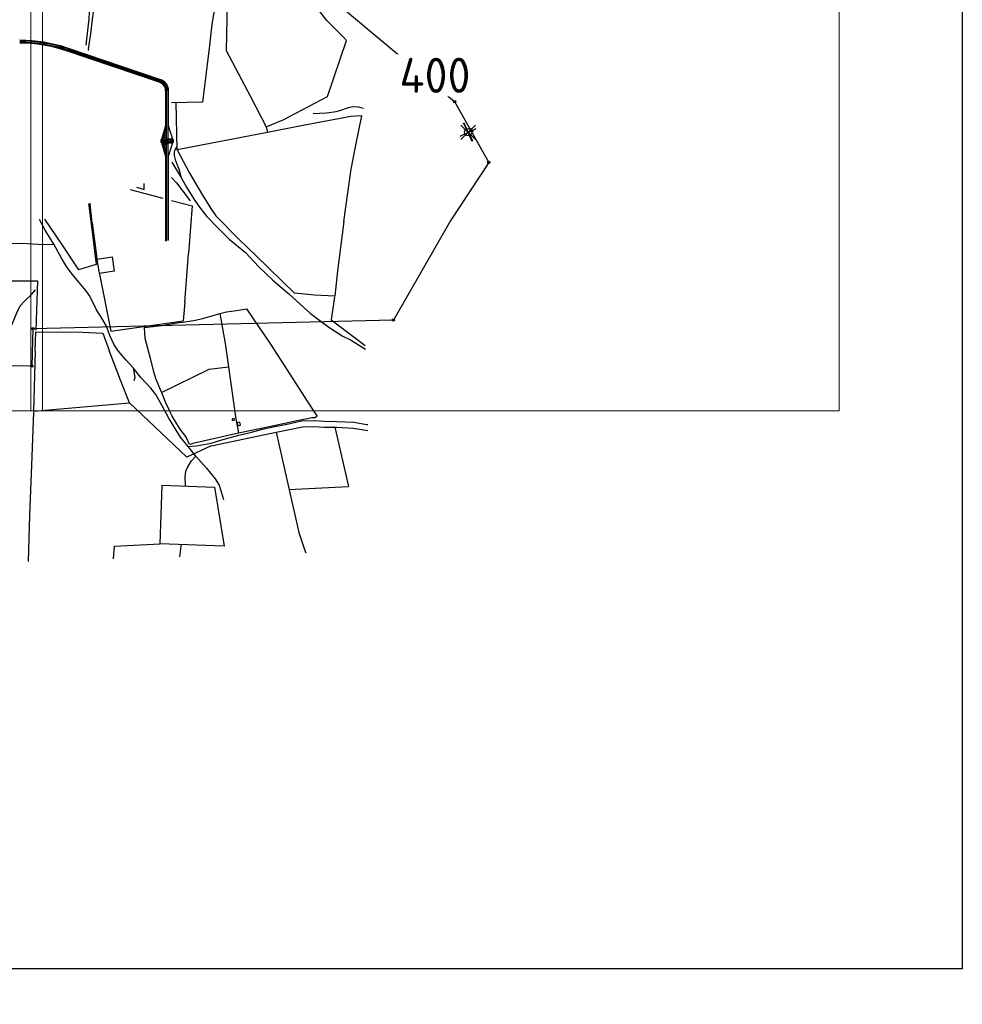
# Model space of a CAD drawing. Header units: metres. Extents: x 711 to 831, y 126 to 250.
# Tile 24 of 39: x 798 to 831, y 174 to 208. Entities that reach past the tile are written whole.
import ezdxf

# ---------------------------------------------------------------- set-up
doc = ezdxf.new("R2010")
doc.units = ezdxf.units.M
doc.header["$PDMODE"] = 35
doc.header["$PDSIZE"] = 0.25
doc.layers.get('Defpoints').update_dxf_attribs({"linetype": 'CONTINUOUS'})
for name, color, linetype in [('00-ALG-A20-COO', 253, 'CONTINUOUS'), ('Crashgate', 253, 'CONTINUOUS'), ('Fenceline', 3, 'Fence'), ('Scale_1-500', 253, 'CONTINUOUS'), ('Text_25_1_2000', 2, 'CONTINUOUS'), ('x-Ditch$0$Ditch', 253, 'CONTINUOUS'), ('x-Exist-Demolish$0$17-ITEMS', 253, 'CONTINUOUS'), ('x-Exist-Demolish$0$2', 253, 'CONTINUOUS'), ('x-Exist-Demolish$0$20-KAVEL', 253, 'CONTINUOUS'), ('x-Exist-Demolish$0$30-BUILD', 253, 'CONTINUOUS')]:
    doc.layers.add(name, color=color, linetype=linetype)
doc.layers.add('X-XX-AL-TEKENBLAD_DEELKADER-G', color=1, linetype='CONTINUOUS', lineweight=18, plot=False)
doc.layers.add('X-XX-AL-TEKENBLAD_KADER_ROOSTERVERDELING-T35', color=1, linetype='CONTINUOUS', lineweight=35, plot=False)
doc.styles.add('NLCS-ISO-M1000-T25', font='txt', dxfattribs={"height": 2.5})
doc.styles.get("Standard").update_dxf_attribs({"font": 'arial.ttf'})
doc.linetypes.add('Fence', pattern='A,12.5,-2.5,["X",Standard,S=1.8,R=0,X=0,Y=-0.9],-3.75', length=18.75)

# ---------------------------------------------------------------- blocks, each defined once
blk = doc.blocks.new('*U22')
at = {"layer": 'X-XX-AL-TEKENBLAD_DEELKADER-G'}
for points in [[(21776.62220147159, 16575.35285531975), (21741.53417077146, 15427.88919473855), (23122.88850575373, 15385.64907421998), (23157.97653645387, 16533.11273480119)], [(23137.98586303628, 16533.72402506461), (23102.89783233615, 15386.2603644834), (24484.25216731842, 15344.02024396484), (24519.34019801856, 16491.48390454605)]]:
    blk.add_lwpolyline(points, close=True, dxfattribs=at)
at = {"layer": 'X-XX-AL-TEKENBLAD_KADER_ROOSTERVERDELING-T35', "insert": (23811.11900949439, 15938.87213953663), "char_height": 60, "attachment_point": 5, "rotation": 358.3466042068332, "style": 'NLCS-ISO-M1000-T25', "bg_fill": 3, "box_fill_scale": 1.1, "bg_fill_color": 256, "bg_fill_transparency": 0}
blk.add_mtext_dynamic_manual_height_columns('400', width=173.9178, gutter_width=249.9999999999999, heights=[0], dxfattribs=at)

msp = doc.modelspace()

# ---------------------------------------------------------------- linework, layer by layer
at = {"layer": '00-ALG-A20-COO'}
for p, q in [((813.9204534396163, 204.3501368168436), (813.8527849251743, 204.3121483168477)), ((813.970374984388, 204.2612120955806), (813.9027064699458, 204.2232235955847))]:
    msp.add_line(p, q, dxfattribs=at)
for centre in [(813.8777456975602, 204.267685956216), (811.1736130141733, 197.666546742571), (798.6102390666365, 197.3638778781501), (798.5721389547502, 196.0692512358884), (798.5721389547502, 196.0692512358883)]:
    msp.add_circle(centre, 0.04079169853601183, dxfattribs=at)
at = {"layer": 'Crashgate'}
for p, q in [((813.5021958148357, 204.086074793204), (814.0530424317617, 204.352457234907)), ((813.5021958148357, 204.086074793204), (814.0530424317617, 204.352457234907)), ((813.6181530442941, 204.519741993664), (813.9325717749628, 203.9281232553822)), ((813.6181530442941, 204.519741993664), (813.9325717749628, 203.9281232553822)), ((813.9096198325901, 203.9170239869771), (813.6411049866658, 204.5308412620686)), ((813.9096198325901, 203.9170239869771), (813.6411049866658, 204.5308412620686))]:
    msp.add_line(p, q, dxfattribs=at)
for points in [[(813.5021958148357, 204.0860747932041), (814.0530424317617, 204.3524572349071)], [(813.6181530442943, 204.5197419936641), (813.9325717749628, 203.9281232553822)], [(813.9096198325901, 203.9170239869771), (813.641104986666, 204.5308412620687)]]:
    msp.add_lwpolyline(points, dxfattribs=at)
for centre in [(813.6296290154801, 204.5252916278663), (813.6296290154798, 204.5252916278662), (813.6296290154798, 204.5252916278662), (813.9210958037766, 203.9225736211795), (813.9210958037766, 203.9225736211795), (813.9210958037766, 203.9225736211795)]:
    msp.add_circle(centre, 0.0127474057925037, dxfattribs=at)
for p in [(813.7787182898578, 204.2197975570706), (813.7787182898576, 204.2197975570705), (813.7787182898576, 204.2197975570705), (813.7787182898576, 204.2197975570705), (813.7787182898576, 204.2197975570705)]:
    msp.add_point(p, dxfattribs=at)
at = {"layer": 'Defpoints'}
msp.add_lwpolyline([(711.0000013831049, 250.099558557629), (831.0000024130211, 250.099558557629), (831.0000013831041, 175.0480486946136), (711.0000013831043, 175.0480486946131)], close=True, dxfattribs=at)
at = {"layer": 'Fenceline', "ltscale": 0.2}
msp.add_lwpolyline([(797.806764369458, 209.534482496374), (808.2404519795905, 209.5348264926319), (813.3049785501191, 205.2879500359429), (814.4952418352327, 203.1677465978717), (813.1725513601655, 201.15737275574), (811.1737489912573, 197.6667842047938), (798.6102390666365, 197.3638778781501), (798.5721389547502, 196.0692512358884), (775.5848108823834, 195.9959722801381)], dxfattribs=at)
at = {"layer": 'Text_25_1_2000'}
for centre in [(813.3049785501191, 205.2879500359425), (814.495241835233, 203.1677465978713), (811.1736130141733, 197.6665467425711)]:
    msp.add_circle(centre, 0.04079169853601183, dxfattribs=at)
at = {"layer": 'x-Ditch$0$Ditch'}
for p, q in [((798.1743112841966, 207.3541430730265), (798.1743157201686, 207.3235492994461)), ((798.2049072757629, 207.3388506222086), (798.2049094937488, 207.3235537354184)), ((803.0090494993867, 205.9623513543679), (799.7859357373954, 207.0540420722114)), ((803.0179539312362, 205.9916363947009), (799.7957503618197, 207.0830188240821)), ((799.8088365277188, 207.1216544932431), (803.0301704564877, 206.0305666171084)), ((803.0388801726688, 206.0599176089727), (799.818651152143, 207.1506312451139)), ((800.3965713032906, 206.8633661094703), (800.3916911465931, 206.8488685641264)), ((800.4304465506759, 206.8681033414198), (800.4206862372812, 206.8391082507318)), ((800.4545614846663, 206.8438454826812), (800.4496813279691, 206.8293479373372)), ((800.4545614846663, 206.8438454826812), (800.4496813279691, 206.8293479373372)), ((800.4884367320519, 206.8485827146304), (800.4786764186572, 206.8195876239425)), ((800.5125516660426, 206.824324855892), (800.5076715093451, 206.809827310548)), ((800.5464269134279, 206.8290620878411), (800.5366666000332, 206.8000669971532)), ((800.5705418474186, 206.8048042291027), (800.5656616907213, 206.7903066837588)), ((800.6044170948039, 206.8095414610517), (800.5946567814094, 206.7805463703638)), ((800.6285320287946, 206.7852836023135), (800.6236518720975, 206.7707860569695)), ((800.6285320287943, 206.7852836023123), (800.6236518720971, 206.7707860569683)), ((800.6624072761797, 206.7900208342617), (800.652646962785, 206.7610257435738)), ((800.6865222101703, 206.7657629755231), (800.6816420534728, 206.751265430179)), ((800.6865222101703, 206.7657629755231), (800.6816420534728, 206.751265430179)), ((800.7203974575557, 206.7705002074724), (800.710637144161, 206.7415051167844)), ((800.7445123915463, 206.7462423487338), (800.7396322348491, 206.7317448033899)), ((800.7783876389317, 206.750979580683), (800.7686273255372, 206.721984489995)), ((800.8025025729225, 206.7267217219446), (800.7976224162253, 206.7122241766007)), ((800.8363778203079, 206.7314589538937), (800.8266175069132, 206.7024638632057)), ((800.8604927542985, 206.7072010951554), (800.8556125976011, 206.6927035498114)), ((800.8604927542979, 206.7072010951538), (800.8556125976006, 206.6927035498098)), ((800.8943680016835, 206.7119383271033), (800.8846076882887, 206.6829432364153)), ((800.9184829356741, 206.6876804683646), (800.9136027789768, 206.6731829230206)), ((800.9184829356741, 206.6876804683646), (800.9136027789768, 206.6731829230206)), ((800.9523581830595, 206.6924177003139), (800.942597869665, 206.663422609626)), ((800.9764731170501, 206.6681598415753), (800.9715929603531, 206.6536622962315)), ((801.0103483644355, 206.6728970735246), (801.0005880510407, 206.6439019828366)), ((801.0344632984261, 206.6486392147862), (801.0295831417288, 206.6341416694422)), ((801.0683385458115, 206.6533764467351), (801.0585782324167, 206.6243813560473)), ((801.0924534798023, 206.629118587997), (801.0875733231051, 206.614621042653)), ((801.3058028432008, 206.629587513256), (801.3106911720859, 206.6440823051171)), ((801.329904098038, 206.6053160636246), (801.3396807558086, 206.634305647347)), ((801.3637820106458, 206.6100341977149), (801.368670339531, 206.6245289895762)), ((801.3878832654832, 206.5857627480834), (801.3976599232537, 206.6147523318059)), ((801.421761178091, 206.590480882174), (801.4266495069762, 206.6049756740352)), ((801.4458624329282, 206.5662094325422), (801.4556390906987, 206.5951990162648)), ((801.4797403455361, 206.570927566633), (801.4846286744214, 206.5854223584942)), ((801.4797403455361, 206.570927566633), (801.4846286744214, 206.5854223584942)), ((801.5038416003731, 206.5466561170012), (801.5136182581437, 206.5756457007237)), ((801.5377195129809, 206.5513742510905), (801.5426078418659, 206.5658690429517)), ((801.5377195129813, 206.551374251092), (801.5426078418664, 206.5658690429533)), ((801.5618207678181, 206.5271028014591), (801.5715974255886, 206.5560923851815)), ((801.5956986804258, 206.5318209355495), (801.6005870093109, 206.5463157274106)), ((801.619799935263, 206.507549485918), (801.6295765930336, 206.5365390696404)), ((801.6536778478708, 206.5122676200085), (801.658566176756, 206.5267624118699)), ((801.677779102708, 206.4879961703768), (801.6875557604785, 206.5169857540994)), ((801.711657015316, 206.4927143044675), (801.716545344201, 206.5072090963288)), ((801.711657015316, 206.4927143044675), (801.716545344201, 206.5072090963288)), ((801.7357582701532, 206.4684428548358), (801.7455349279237, 206.4974324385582)), ((801.7696361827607, 206.4731609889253), (801.774524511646, 206.4876557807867)), ((801.7696361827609, 206.4731609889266), (801.7745245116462, 206.4876557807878)), ((801.7937374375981, 206.448889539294), (801.8035140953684, 206.4778791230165)), ((801.8276153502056, 206.4536076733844), (801.8325036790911, 206.4681024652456)), ((801.8517166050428, 206.4293362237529), (801.8614932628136, 206.4583258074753)), ((801.8855945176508, 206.4340543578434), (801.8904828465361, 206.4485491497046)), ((801.9096957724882, 206.4097829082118), (801.9194724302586, 206.4387724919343)), ((801.943573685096, 206.4145010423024), (801.9484620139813, 206.4289958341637)), ((801.943573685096, 206.4145010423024), (801.9484620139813, 206.4289958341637)), ((801.9676749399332, 206.3902295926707), (801.9774515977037, 206.4192191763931)), ((802.001552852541, 206.3949477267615), (802.0064411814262, 206.4094425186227)), ((802.0920433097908, 206.2890981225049), (802.0871631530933, 206.2746005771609)), ((802.1259185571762, 206.2938353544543), (802.1161582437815, 206.2648402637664)), ((802.1500334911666, 206.2695774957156), (802.1451533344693, 206.2550799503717)), ((802.1500334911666, 206.2695774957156), (802.1451533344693, 206.2550799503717)), ((802.183908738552, 206.2743147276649), (802.1741484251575, 206.245319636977)), ((802.2080236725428, 206.2500568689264), (802.2031435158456, 206.2355593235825)), ((802.2418989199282, 206.2547941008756), (802.2321386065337, 206.2257990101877)), ((802.266013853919, 206.2305362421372), (802.2611336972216, 206.2160386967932)), ((802.2998891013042, 206.2352734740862), (802.2901287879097, 206.2062783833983)), ((802.3240040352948, 206.2110156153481), (802.3191238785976, 206.196518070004)), ((802.3240040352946, 206.2110156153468), (802.3191238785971, 206.1965180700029)), ((802.35787928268, 206.2157528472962), (802.3481189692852, 206.1867577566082)), ((802.3819942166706, 206.1914949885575), (802.3771140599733, 206.1769974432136)), ((802.3819942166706, 206.1914949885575), (802.3771140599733, 206.1769974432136)), ((802.415869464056, 206.1962322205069), (802.4061091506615, 206.1672371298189)), ((802.4399843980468, 206.1719743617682), (802.4351042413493, 206.1574768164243)), ((802.473859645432, 206.1767115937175), (802.4640993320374, 206.1477165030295)), ((802.4979745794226, 206.1524537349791), (802.4930944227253, 206.1379561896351)), ((802.531849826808, 206.1571909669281), (802.5220895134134, 206.1281958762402)), ((802.5559647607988, 206.1329331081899), (802.5510846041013, 206.1184355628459)), ((802.5559647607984, 206.1329331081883), (802.5510846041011, 206.1184355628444)), ((802.5898400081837, 206.1376703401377), (802.5800796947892, 206.1086752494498)), ((802.6139549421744, 206.1134124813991), (802.6090747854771, 206.0989149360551)), ((802.6139549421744, 206.1134124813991), (802.6090747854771, 206.0989149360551)), ((802.6478301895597, 206.1181497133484), (802.6380698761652, 206.0891546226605)), ((802.6719451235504, 206.0938918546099), (802.6670649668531, 206.0793943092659)), ((802.7058203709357, 206.098629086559), (802.696060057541, 206.0696339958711)), ((802.7299353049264, 206.0743712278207), (802.7250551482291, 206.0598736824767)), ((802.7638105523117, 206.0791084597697), (802.754050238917, 206.0501133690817)), ((802.7879254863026, 206.0548506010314), (802.7830453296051, 206.0403530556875)), ((803.235673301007, 205.6668888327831), (803.2357351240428, 204.4383571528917)), ((803.2663371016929, 204.2753351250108), (803.2662670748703, 205.6668903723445)), ((803.3070587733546, 205.666892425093), (803.307128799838, 204.2753439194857)), ((803.3377143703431, 204.4383605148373), (803.3376525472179, 205.6668939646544)), ((803.2509725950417, 205.3270224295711), (803.2356757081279, 205.3270234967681)), ((803.2662716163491, 205.3576151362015), (803.2356778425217, 205.3576172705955)), ((803.2509768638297, 205.3882099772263), (803.2356799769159, 205.3882110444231)), ((803.2509768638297, 205.3882099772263), (803.2356799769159, 205.3882110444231)), ((803.2662758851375, 205.4188026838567), (803.2356821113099, 205.4188048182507)), ((803.2509811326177, 205.4493975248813), (803.2356842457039, 205.4493985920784)), ((803.2662460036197, 204.9904898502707), (803.2356522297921, 204.9904919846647)), ((803.2509512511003, 205.0210846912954), (803.2356543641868, 205.0210857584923)), ((803.2662502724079, 205.0516773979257), (803.2356564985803, 205.0516795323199)), ((803.2509555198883, 205.0822722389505), (803.2356586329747, 205.0822733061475)), ((803.2662545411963, 205.112864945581), (803.2356607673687, 205.112867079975)), ((803.2509597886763, 205.1434597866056), (803.2356629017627, 205.1434608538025)), ((803.2509597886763, 205.1434597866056), (803.2356629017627, 205.1434608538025)), ((803.2662588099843, 205.174052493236), (803.2356650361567, 205.1740546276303)), ((803.2509640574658, 205.2046473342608), (803.2356671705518, 205.2046484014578)), ((803.2509640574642, 205.2046473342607), (803.2356671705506, 205.2046484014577)), ((803.2662630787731, 205.2352400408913), (803.2356693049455, 205.2352421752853)), ((803.2509683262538, 205.2658348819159), (803.23567143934, 205.2658359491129)), ((803.2662673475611, 205.2964275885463), (803.2356735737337, 205.2964297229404)), ((803.2509299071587, 204.7151469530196), (803.2356330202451, 204.7151480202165)), ((803.2662289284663, 204.74573965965), (803.2356351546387, 204.7457417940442)), ((803.2509341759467, 204.7763345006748), (803.2356372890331, 204.7763355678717)), ((803.2662331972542, 204.8069272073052), (803.2356394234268, 204.8069293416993)), ((803.2509384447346, 204.8375220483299), (803.235641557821, 204.8375231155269)), ((803.2662374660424, 204.8681147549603), (803.235643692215, 204.8681168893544)), ((803.2509427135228, 204.8987095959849), (803.235645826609, 204.8987106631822)), ((803.2509427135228, 204.8987095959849), (803.235645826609, 204.8987106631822)), ((803.2662417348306, 204.9293023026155), (803.235647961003, 204.9293044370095)), ((803.2509469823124, 204.9598971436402), (803.2356500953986, 204.9598982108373)), ((803.2509469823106, 204.9598971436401), (803.235650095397, 204.9598982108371)), ((803.2357351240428, 204.4383571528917), (803.0918823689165, 203.9628308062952)), ((803.2427657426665, 204.3095636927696), (803.1967734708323, 204.3095605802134)), ((803.2663338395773, 204.3401590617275), (803.2060285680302, 204.3401549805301)), ((803.2487775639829, 204.3707516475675), (803.2152836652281, 204.3707493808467)), ((803.2663307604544, 204.4013466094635), (803.2245387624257, 204.4013437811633)), ((803.2510040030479, 204.4319393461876), (803.2337938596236, 204.4319381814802)), ((803.4816149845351, 203.962843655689), (803.3377143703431, 204.4383605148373)), ((803.0714865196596, 203.9628301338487), (803.5020108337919, 203.9628443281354)), ((803.0714865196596, 203.9628301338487), (803.0714898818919, 203.8608508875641)), ((803.0918823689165, 203.9628308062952), (803.0918857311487, 203.8608515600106)), ((803.2663523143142, 203.9730337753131), (803.0949653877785, 203.9730221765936)), ((803.1806286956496, 204.0036217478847), (803.1042224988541, 204.0036165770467)), ((803.112277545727, 203.9832273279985), (803.4612565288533, 203.981993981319)), ((803.112277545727, 203.9832273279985), (803.1122822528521, 203.8404563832)), ((803.2663492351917, 204.0342213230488), (803.1134775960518, 204.0342109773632)), ((803.1932754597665, 204.0648101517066), (803.1227326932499, 204.06480537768)), ((803.2663461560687, 204.0954088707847), (803.1319877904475, 204.0953997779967)), ((803.2127832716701, 204.1259990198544), (803.1412428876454, 204.1259941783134)), ((803.2663430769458, 204.1565964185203), (803.1504979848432, 204.15658857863)), ((803.2179652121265, 204.1871869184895), (803.1597530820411, 204.1871829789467)), ((803.266339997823, 204.2177839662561), (803.169008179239, 204.2177773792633)), ((803.2326799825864, 204.2483754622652), (803.1782632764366, 204.2483717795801)), ((803.2663369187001, 204.2789715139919), (803.1875183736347, 204.2789661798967)), ((803.2665305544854, 200.4310903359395), (803.2663371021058, 204.2753269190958)), ((803.2663518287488, 203.9826828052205), (803.2663589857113, 203.8404614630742)), ((803.3071287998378, 204.2753439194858), (803.3073214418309, 200.447211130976)), ((803.3071435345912, 203.9825386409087), (803.3071506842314, 203.840462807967)), ((803.307148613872, 203.9730351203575), (803.4785309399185, 203.9730348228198)), ((803.4612184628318, 203.9832388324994), (803.4612231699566, 203.8404678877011)), ((803.4816149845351, 203.962843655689), (803.4816183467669, 203.8608644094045)), ((803.5020108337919, 203.9628443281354), (803.502014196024, 203.8608650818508)), ((803.502014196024, 203.8608650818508), (803.0714898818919, 203.8608508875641)), ((803.1744116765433, 203.9424337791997), (803.091883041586, 203.9424281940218)), ((803.2663553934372, 203.9118462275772), (803.0918840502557, 203.9118344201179)), ((803.1744256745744, 203.8812462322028), (803.0918850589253, 203.8812406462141)), ((803.0918857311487, 203.8608515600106), (803.2357881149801, 203.3853347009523)), ((803.2663584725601, 203.8506586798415), (803.0949738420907, 203.8506470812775)), ((803.1806709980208, 203.8200591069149), (803.1042333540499, 203.8200539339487)), ((803.4612231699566, 203.8404678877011), (803.1122822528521, 203.8404563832)), ((803.2663615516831, 203.7894711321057), (803.1134914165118, 203.789460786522)), ((803.1933470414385, 203.7588724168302), (803.1227494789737, 203.7588676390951)), ((803.2663646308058, 203.72828358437), (803.1320075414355, 203.7282744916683)), ((803.2128859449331, 203.6976861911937), (803.1364975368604, 203.6976810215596)), ((803.2663677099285, 203.6670960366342), (803.1505236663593, 203.6670881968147)), ((803.240034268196, 203.6365004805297), (803.1597817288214, 203.6364950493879)), ((803.2663707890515, 203.6059084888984), (803.1690397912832, 203.6059019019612)), ((803.3071495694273, 203.9118475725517), (803.4816166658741, 203.9118472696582)), ((803.307150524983, 203.850660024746), (803.4785313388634, 203.8506597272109)), ((803.3377673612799, 203.3853380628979), (803.4816183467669, 203.8608644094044)), ((803.3990813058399, 203.8812536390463), (803.4816176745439, 203.8812534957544)), ((803.3990912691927, 203.9424411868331), (803.4816156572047, 203.9424410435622)), ((803.2376026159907, 203.5757560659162), (803.1783699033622, 203.575070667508)), ((803.2663738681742, 203.5447209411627), (803.187555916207, 203.5447156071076)), ((803.2428126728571, 203.5141255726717), (803.1968139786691, 203.5141224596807)), ((803.2663769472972, 203.4835333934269), (803.2060720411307, 203.4835293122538)), ((803.2488317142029, 203.4529384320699), (803.2153301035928, 203.4529361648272)), ((803.2357881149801, 203.3853347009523), (803.2359372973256, 200.4208209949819)), ((803.3379148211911, 200.4550521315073), (803.3377673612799, 203.3853380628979)), ((803.266416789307, 201.8887116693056), (803.2358230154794, 201.8887138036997)), ((803.2511220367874, 201.9193065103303), (803.2358251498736, 201.9193075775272)), ((803.2511220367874, 201.9193065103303), (803.2358251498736, 201.9193075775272)), ((803.2664210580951, 201.9498992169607), (803.2358272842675, 201.9499013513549)), ((803.2511263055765, 201.9804940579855), (803.2358294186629, 201.9804951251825)), ((803.2511263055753, 201.9804940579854), (803.2358294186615, 201.9804951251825)), ((803.2664253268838, 202.0110867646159), (803.2358315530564, 202.01108889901)), ((803.2511305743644, 202.0416816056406), (803.2358336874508, 202.0416826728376)), ((803.2664295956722, 202.072274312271), (803.2358358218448, 202.0722764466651)), ((803.2511348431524, 202.1028691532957), (803.2358379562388, 202.1028702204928)), ((803.2664338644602, 202.1334618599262), (803.2358400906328, 202.1334639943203)), ((803.2511391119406, 202.1640567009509), (803.2358422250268, 202.1640577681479)), ((803.2511391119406, 202.1640567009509), (803.2358422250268, 202.1640577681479)), ((803.2664381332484, 202.1946494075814), (803.2358443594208, 202.1946515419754)), ((803.2511433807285, 202.225244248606), (803.2358464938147, 202.225245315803)), ((803.2510964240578, 201.5521812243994), (803.235799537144, 201.5521822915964)), ((803.2663954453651, 201.5827739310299), (803.2358016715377, 201.582776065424)), ((803.2511006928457, 201.6133687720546), (803.2358038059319, 201.6133698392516)), ((803.2663997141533, 201.643961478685), (803.2358059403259, 201.6439636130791)), ((803.2511049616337, 201.6745563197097), (803.2358080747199, 201.6745573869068)), ((803.2511049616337, 201.6745563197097), (803.2358080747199, 201.6745573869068)), ((803.2664039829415, 201.7051490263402), (803.2358102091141, 201.7051511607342)), ((803.2511092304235, 201.7357438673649), (803.2358123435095, 201.735744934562)), ((803.2511092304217, 201.7357438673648), (803.2358123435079, 201.7357449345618)), ((803.2664082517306, 201.7663365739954), (803.2358144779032, 201.7663387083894)), ((803.2511134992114, 201.79693141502), (803.2358166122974, 201.796932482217)), ((803.2664125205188, 201.8275241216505), (803.2358187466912, 201.8275262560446)), ((803.2511177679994, 201.8581189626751), (803.2358208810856, 201.8581200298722)), ((803.2510921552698, 201.4909936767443), (803.235795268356, 201.4909947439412)), ((803.2663911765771, 201.5215863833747), (803.2357974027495, 201.5215885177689)), ((803.3073488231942, 201.3498111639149), (803.3379425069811, 201.3498854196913)), ((803.307497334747, 201.2886237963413), (803.3380910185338, 201.2886980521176)), ((803.3076458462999, 201.2274364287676), (803.3382395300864, 201.2275106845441)), ((803.3225714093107, 201.38044197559), (803.3378682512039, 201.3804791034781)), ((803.3227199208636, 201.3192546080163), (803.338016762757, 201.3192917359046)), ((803.3228684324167, 201.2580672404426), (803.3381652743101, 201.2581043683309)), ((803.3077943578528, 201.1662490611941), (803.3383880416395, 201.1663233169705)), ((803.3079428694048, 201.1050616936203), (803.3385365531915, 201.1051359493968)), ((803.3080913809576, 201.0438743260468), (803.3386850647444, 201.0439485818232)), ((803.3082398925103, 200.982686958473), (803.3388335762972, 200.9827612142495)), ((803.3083884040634, 200.9214995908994), (803.3389820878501, 200.9215738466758)), ((803.3085369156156, 200.8603122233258), (803.3391305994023, 200.8603864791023)), ((803.3230169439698, 201.196879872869), (803.3383137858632, 201.1969170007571)), ((803.3230169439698, 201.196879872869), (803.3383137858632, 201.1969170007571)), ((803.3231654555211, 201.1356925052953), (803.3384622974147, 201.1357296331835)), ((803.3231654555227, 201.1356925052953), (803.3384622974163, 201.1357296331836)), ((803.3233139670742, 201.0745051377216), (803.3386108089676, 201.0745422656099)), ((803.3234624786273, 201.013317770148), (803.3387593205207, 201.0133548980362)), ((803.3236109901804, 200.9521304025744), (803.3389078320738, 200.9521675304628)), ((803.3236109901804, 200.9521304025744), (803.3389078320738, 200.9521675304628)), ((803.3237595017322, 200.8909430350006), (803.3390563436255, 200.890980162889)), ((803.3237595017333, 200.8909430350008), (803.3390563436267, 200.890980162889)), ((803.3086854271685, 200.7991248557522), (803.339279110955, 200.7991991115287)), ((803.3088339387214, 200.7379374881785), (803.3394276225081, 200.7380117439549)), ((803.3089824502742, 200.6767501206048), (803.339576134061, 200.6768243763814)), ((803.3239080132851, 200.8297556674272), (803.3392048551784, 200.8297927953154)), ((803.3240565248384, 200.7685682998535), (803.3393533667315, 200.7686054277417)), ((803.3242050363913, 200.7073809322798), (803.3395018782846, 200.7074180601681)), ((803.3242050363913, 200.7073809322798), (803.3395018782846, 200.7074180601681)), ((803.3243535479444, 200.6461935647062), (803.3396503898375, 200.6462306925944))]:
    msp.add_line(p, q, dxfattribs=at)
for centre, radius, start, end in [((798.1501650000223, 202.2245834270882), 5.200941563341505, 71.28840731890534, 90.00830765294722), ((798.1501650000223, 202.2245834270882), 5.170347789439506, 71.28840731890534, 90.00830765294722), ((798.1501650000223, 202.2245834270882), 5.129556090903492, 71.28840731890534, 90.00830765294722), ((798.1501650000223, 202.2245834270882), 5.09896231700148, 71.28840731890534, 90.00830765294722), ((802.9297355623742, 205.6668734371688), 0.377323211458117, 0.002883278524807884, 74.65325324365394), ((802.9297355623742, 205.6668734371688), 0.4079169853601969, 0.002883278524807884, 74.48053456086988), ((802.9297355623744, 205.6668734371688), 0.3059377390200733, 0.002883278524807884, 74.97451733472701), ((802.9297355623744, 205.6668734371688), 0.3365315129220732, 0.002883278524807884, 74.80292019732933)]:
    msp.add_arc(centre, radius, start, end, dxfattribs=at)
at = {"layer": 'x-Exist-Demolish$0$17-ITEMS'}
msp.add_circle((803.2667405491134, 203.8443588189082), 0.04829575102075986, dxfattribs=at)
at = {"layer": 'x-Exist-Demolish$0$2'}
for points, invisible_edges in [([(818.9405996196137, 126.0716504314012), (745.7354177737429, 224.7199422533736), (745.7144477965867, 224.5981496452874), (745.7064716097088, 224.5214671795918)], 9), ([(818.9405996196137, 126.0716504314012), (745.7070809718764, 224.3665436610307), (745.7099842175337, 224.2716004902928), (745.6981973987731, 224.1844722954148)], 9), ([(818.9405996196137, 126.0716504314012), (745.7064716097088, 224.5214671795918), (745.7028719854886, 224.4366564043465), (745.7070809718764, 224.3665436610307)], 9), ([(818.9405996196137, 126.0716504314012), (745.6539833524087, 224.0777591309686), (745.6416936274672, 224.007143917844), (745.6304965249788, 223.833265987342)], 9), ([(818.9405996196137, 126.0716504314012), (745.6981973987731, 224.1844722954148), (745.6788999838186, 224.1404983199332), (745.6539833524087, 224.0777591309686)], 9), ([(818.9405996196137, 126.0716504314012), (745.6070708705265, 223.5867056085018), (745.5979586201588, 223.547175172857), (745.5823435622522, 223.5177750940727)], 9), ([(818.9405996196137, 126.0716504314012), (745.6088618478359, 223.6631989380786), (745.6038106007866, 223.6258597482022), (745.6070708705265, 223.5867056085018)], 9), ([(818.9405996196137, 126.0716504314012), (745.6304965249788, 223.833265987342), (745.6228990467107, 223.7441988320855), (745.6088618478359, 223.6631989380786)], 9), ([(818.9405996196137, 126.0716504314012), (745.558089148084, 223.3690515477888), (745.5305196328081, 223.1905408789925), (745.4961534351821, 222.9643064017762)], 9), ([(818.9405996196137, 126.0716504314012), (745.5779349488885, 223.4626232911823), (745.5708857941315, 223.4231559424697), (745.558089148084, 223.3690515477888)], 9), ([(818.9405996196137, 126.0716504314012), (745.5823435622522, 223.5177750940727), (745.5727378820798, 223.4975840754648), (745.5779349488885, 223.4626232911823)], 9), ([(818.9405996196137, 126.0716504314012), (745.4961534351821, 222.9643064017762), (745.4797592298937, 222.724160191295), (745.4544183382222, 222.4052368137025)], 9), ([(818.9405996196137, 126.0716504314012), (745.4544183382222, 222.4052368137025), (745.4321938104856, 222.1194634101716), (745.4213181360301, 221.9334724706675)], 9), ([(818.9405996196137, 126.0716504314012), (740.3713082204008, 213.5794115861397), (740.1665478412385, 213.4365586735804), (739.8764873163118, 213.2756729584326)], 9), ([(818.9405996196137, 126.0716504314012), (740.7536846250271, 213.8782997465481), (740.6035161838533, 213.760557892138), (740.3713082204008, 213.5794115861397)], 9), ([(818.9405996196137, 126.0716504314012), (739.8764873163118, 213.2756729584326), (739.7556158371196, 213.1970707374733), (739.2434709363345, 212.7437165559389)], 9), ([(818.9405996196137, 126.0716504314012), (739.2434709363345, 212.7437165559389), (738.7869920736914, 212.3911204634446), (737.9998843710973, 211.783227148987)], 11), ([(818.9405996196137, 126.0716504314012), (737.9998843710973, 211.783227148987), (737.8017903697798, 211.6383743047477), (737.3412235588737, 211.3468611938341)], 9), ([(818.9405996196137, 126.0716504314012), (737.3412235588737, 211.3468611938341), (736.8597312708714, 211.0391246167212), (736.1636284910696, 210.5507798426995)], 9), ([(818.9405996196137, 126.0716504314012), (736.1636284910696, 210.5507798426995), (734.8105046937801, 209.5678394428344), (734.148482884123, 209.0828344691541)], 9), ([(818.9405996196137, 126.0716504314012), (734.148482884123, 209.0828344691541), (733.4724403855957, 208.5862900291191), (732.7806676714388, 208.1002794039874)], 9), ([(818.9405996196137, 126.0716504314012), (732.7806676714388, 208.1002794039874), (732.0380843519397, 207.3803507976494), (731.5356537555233, 206.8935207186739)], 9), ([(818.9405996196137, 126.0716504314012), (731.5356537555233, 206.8935207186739), (731.1956571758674, 206.5658754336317), (731.0220775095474, 206.3873462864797)], 9), ([(818.9405996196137, 126.0716504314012), (731.0220775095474, 206.3873462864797), (730.2538195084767, 205.5949688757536), (729.9038361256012, 205.2339716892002)], 9), ([(818.9405996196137, 126.0716504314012), (729.9038361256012, 205.2339716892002), (729.627192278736, 204.9597729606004), (729.2521908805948, 204.5741854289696)], 9), ([(818.9405996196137, 126.0716504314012), (729.2521908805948, 204.5741854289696), (728.774356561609, 204.0748888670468), (728.4896110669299, 203.7401220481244)], 9), ([(818.9405996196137, 126.0716504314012), (728.4896110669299, 203.7401220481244), (728.2988085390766, 203.5007581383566), (728.1205290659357, 203.283806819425)], 9), ([(818.9405996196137, 126.0716504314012), (728.1205290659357, 203.283806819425), (727.8964441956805, 203.0169879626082), (727.2194573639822, 202.028691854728)], 9), ([(818.9405996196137, 126.0716504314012), (727.2194573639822, 202.028691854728), (726.9112373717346, 201.5257688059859), (726.8524274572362, 201.4339999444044)], 9)]:
    msp.add_3dface(points, dxfattribs=dict(at, invisible_edges=invisible_edges))
at = {"layer": 'x-Exist-Demolish$0$20-KAVEL'}
for points in [[(805.4021900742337, 209.8249940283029), (805.3501146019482, 207.0673179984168)], [(809.5387892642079, 207.4122974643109), (809.4290096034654, 207.5385759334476), (808.8488284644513, 208.1103564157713), (807.6338925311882, 209.6983918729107), (805.4021900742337, 209.8249940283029)], [(800.4673551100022, 207.2597136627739), (800.5712624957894, 208.1772215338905), (800.6339931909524, 209.235752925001)], [(800.6244847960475, 207.6539552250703), (800.6693322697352, 208.0684682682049), (800.7855544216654, 208.9152379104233)], [(804.9257155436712, 208.4623118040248), (804.8500251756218, 207.9916835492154), (804.7617867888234, 207.2528897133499)], [(800.5470353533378, 207.1240077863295), (800.6244847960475, 207.6539552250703)], [(806.7430306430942, 204.4005073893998), (807.3260018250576, 204.6452213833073), (808.877748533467, 205.4647728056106), (809.5387892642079, 207.4122974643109)], [(800.5470353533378, 207.1240077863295), (800.5382232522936, 207.063717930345)], [(804.7611238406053, 207.247343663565), (804.5249720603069, 205.2689257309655)], [(805.3501146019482, 207.0673179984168), (806.2001858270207, 205.443853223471)], [(806.2001858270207, 205.443853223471), (806.7430306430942, 204.4005073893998)], [(804.5249720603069, 205.2689257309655), (803.4396529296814, 205.2468848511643)], [(803.6321741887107, 203.5991652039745), (803.598646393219, 205.2501137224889)], [(808.3749418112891, 204.8672585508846), (808.8434893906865, 204.8965800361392), (809.1768639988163, 204.9367640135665), (809.340294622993, 204.9817458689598), (809.6068211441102, 205.0848584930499), (809.7605780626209, 205.1195479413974), (809.960917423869, 205.1006856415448), (810.116093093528, 205.0562556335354)], [(809.4483640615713, 201.1019490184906), (809.5802150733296, 202.1015860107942), (809.6969545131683, 202.9314390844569), (809.8611696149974, 203.765212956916), (810.0735333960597, 204.787629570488), (809.6951194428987, 204.7692855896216), (807.9052556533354, 204.4334818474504)], [(806.7430306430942, 204.4005073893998), (806.7799277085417, 204.2125609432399)], [(807.9052556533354, 204.4334818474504), (806.7799277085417, 204.2125609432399)], [(806.7799277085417, 204.2125609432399), (803.6321741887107, 203.5991652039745)], [(803.784233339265, 202.6184839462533), (803.7318485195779, 202.8617874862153), (803.5861398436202, 203.2171930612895), (803.5402683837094, 203.4107168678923), (803.5458194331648, 203.5558301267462), (803.6262127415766, 203.7032319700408), (803.6299812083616, 203.7071501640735)], [(803.6321741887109, 203.5991652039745), (804.0589784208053, 202.8096379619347), (804.5228659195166, 202.0246299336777)], [(803.4526465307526, 203.1731266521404), (803.784233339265, 202.6184839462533)], [(803.4397841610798, 202.6390878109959), (803.6143375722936, 202.4583486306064), (803.8380447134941, 202.1653056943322), (804.0930613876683, 201.8282364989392)], [(803.784233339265, 202.6184839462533), (803.9660458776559, 202.3058991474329), (804.2339427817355, 201.874261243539), (804.4118288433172, 201.6098049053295), (804.6613989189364, 201.2875630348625), (805.0635525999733, 200.8750244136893), (805.4549637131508, 200.4871477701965), (806.0134701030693, 200.0244099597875)], [(802.2191288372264, 202.3044000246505), (802.4911405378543, 202.2196896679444), (802.4874890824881, 202.4289912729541)], [(801.9975332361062, 202.2257645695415), (803.1338824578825, 201.9229853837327)], [(804.5228659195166, 202.0246299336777), (804.8284946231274, 201.5253205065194), (804.9840674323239, 201.3065734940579), (805.7943209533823, 200.4813617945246), (806.3784899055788, 199.9177695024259)], [(800.5506683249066, 201.7251866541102), (800.5573443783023, 201.6487589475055), (800.624397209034, 201.1157577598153)], [(800.6802449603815, 201.0598958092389), (800.6195383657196, 201.6066381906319), (800.6070182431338, 201.7446822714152)], [(803.4398242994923, 201.8414674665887), (804.1554449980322, 201.6507910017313), (804.1002448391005, 200.9108669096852)], [(799.34438334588, 200.3090027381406), (799.0389740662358, 200.8027380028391), (798.842280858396, 201.1758319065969)], [(799.0083159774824, 201.191572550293), (799.6076697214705, 200.3190187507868), (800.2002584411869, 199.4194215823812)], [(800.624397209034, 201.1157577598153), (800.8138283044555, 199.6041183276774), (800.2002584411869, 199.4194215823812)], [(800.6802449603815, 201.0598958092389), (800.7766487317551, 200.2667175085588), (800.8412186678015, 199.8149129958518)], [(804.1002448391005, 200.9108669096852), (804.0336598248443, 199.9836528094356)], [(809.4483640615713, 201.1019490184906), (809.2202808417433, 199.3815692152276), (809.132241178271, 198.498411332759)], [(797.7910663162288, 200.3505798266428), (798.408776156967, 200.3436354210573), (798.9794030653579, 200.3011089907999), (799.34438334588, 200.3090027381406)], [(801.1777400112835, 197.4509881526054), (801.0163247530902, 197.7311399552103), (800.8224021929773, 198.0300929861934), (800.6945643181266, 198.2910824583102), (800.5673352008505, 198.5320973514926), (800.4573661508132, 198.6986686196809), (800.2239852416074, 198.9814211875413), (799.9806273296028, 199.2638666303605), (799.7776417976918, 199.5325547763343), (799.6039808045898, 199.8221307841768), (799.34438334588, 200.3090027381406)], [(803.9065286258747, 198.2764035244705), (804.0336598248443, 199.9836528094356)], [(806.0134701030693, 200.0244099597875), (806.4891482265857, 199.5205915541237), (806.9676690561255, 199.0604072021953), (807.5314693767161, 198.5878346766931), (808.0505173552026, 198.1088984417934), (808.286901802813, 197.8912125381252), (808.5579087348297, 197.6845819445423), (808.9255443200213, 197.4209306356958)], [(809.132241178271, 198.498411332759), (808.4205675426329, 198.5342189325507), (807.731420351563, 198.6079653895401), (806.3784899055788, 199.9177695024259)], [(800.8412186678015, 199.8149129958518), (800.8519815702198, 199.7949244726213)], [(800.9259035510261, 199.2957328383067), (800.925589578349, 199.2688983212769)], [(800.925589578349, 199.2688983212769), (801.3213023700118, 197.2830179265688), (803.8460664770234, 197.6431958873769)], [(796.7506699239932, 199.0326981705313), (798.768727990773, 199.0402254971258), (798.7080828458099, 197.3176544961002)], [(797.1925812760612, 196.2792577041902), (797.3816494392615, 196.6259212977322), (797.6037660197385, 197.0441246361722), (797.7438001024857, 197.2658668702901), (797.8825773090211, 197.5287120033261), (798.0467403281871, 197.9216321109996), (798.1625895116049, 198.1661438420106), (798.3049577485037, 198.3115535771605), (798.5559296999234, 198.5543184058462), (798.7034469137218, 198.7233946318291)], [(809.1190570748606, 198.4806003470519), (809.003937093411, 197.6723918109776), (809.8473471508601, 197.0384354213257), (810.1945528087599, 196.7824920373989)], [(803.9065286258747, 198.2764035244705), (803.8460664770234, 197.6431958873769)], [(804.2667130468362, 197.6677264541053), (804.532224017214, 197.7266426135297), (805.1226487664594, 197.893699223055)], [(805.1226487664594, 197.893699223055), (805.3508696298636, 197.9548603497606), (805.7048969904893, 197.9961635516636), (806.0516428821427, 198.0541764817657), (806.8878353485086, 196.8233888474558)], [(805.1226487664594, 197.893699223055), (805.3068447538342, 196.8495441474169), (805.4238602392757, 196.0364723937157)], [(802.1010755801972, 195.9997936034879), (801.8630115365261, 196.272406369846), (801.588952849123, 196.5789034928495), (801.4470614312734, 196.8094754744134), (801.2873013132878, 197.1344615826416), (801.1777400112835, 197.4509881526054)], [(803.7640966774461, 197.5874883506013), (803.0942652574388, 197.4721859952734), (802.4875249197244, 197.3960649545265), (802.515393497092, 197.0379578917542), (802.695902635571, 196.3357169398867), (802.8038006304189, 195.9055570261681), (802.8974182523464, 195.610415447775)], [(803.7640966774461, 197.5874883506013), (804.2667130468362, 197.6677264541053)], [(798.6873782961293, 196.5750510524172), (798.7092062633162, 197.2600293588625), (800.3474589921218, 197.2423976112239), (801.0452999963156, 197.2163268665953), (801.2714599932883, 196.6100465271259)], [(808.9255443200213, 197.4209306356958), (809.3929033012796, 197.119501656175), (809.6820320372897, 196.9734027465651), (809.9568059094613, 196.806873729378), (810.1985228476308, 196.6526621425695)], [(806.8878353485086, 196.8233888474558), (807.4591436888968, 195.9463337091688), (807.7471420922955, 195.4912015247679), (808.1911250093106, 194.8037918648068)], [(798.6873782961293, 196.5750510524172), (798.6327886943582, 194.4873558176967), (801.9703537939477, 194.7790518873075), (801.6651462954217, 195.5756847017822), (801.2714599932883, 196.6100465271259)], [(802.1010755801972, 195.9997936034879), (802.1562108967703, 195.6666088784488), (802.1299382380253, 195.5458504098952)], [(803.3421459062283, 194.245959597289), (803.1152396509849, 194.6813240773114), (802.8936218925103, 195.0693955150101), (802.7171100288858, 195.2889122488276), (802.3710619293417, 195.6631821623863), (802.1010755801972, 195.9997936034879)], [(803.085999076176, 195.1420874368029), (804.7562708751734, 195.9584886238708), (805.4238602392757, 196.0364723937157)], [(805.4238602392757, 196.0364723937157), (805.6705459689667, 194.2966416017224)], [(802.8974182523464, 195.610415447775), (803.085999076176, 195.1420874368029)], [(803.085999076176, 195.1420874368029), (803.2252187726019, 194.7941579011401), (803.3838952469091, 194.4739135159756)], [(801.9703537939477, 194.7790518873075), (803.9781290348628, 192.8881132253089)], [(808.1911250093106, 194.8037918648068), (808.3653652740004, 194.539381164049), (808.5070020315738, 194.3337530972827), (808.4914446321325, 194.2892547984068), (808.4350101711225, 194.2536643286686), (808.3332819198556, 194.2607134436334), (808.2357634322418, 194.2407990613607), (807.8625917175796, 194.1616604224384), (806.8405971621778, 193.9441569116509), (805.778240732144, 193.7186466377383)], [(798.5009912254, 190.8625230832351), (798.5674280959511, 192.6086945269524), (798.6396106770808, 194.4531078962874)], [(805.778240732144, 193.7186466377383), (804.1870716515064, 193.3584412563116), (804.0965222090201, 193.3319674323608), (804.055231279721, 193.3544097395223), (803.9499535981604, 193.5882398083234), (803.7203893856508, 193.9029271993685), (803.4676459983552, 194.3117275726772), (803.3838952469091, 194.4739135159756)], [(804.0164739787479, 193.2619655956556), (803.7569247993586, 193.5839023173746), (803.5996076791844, 193.8289964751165), (803.3421459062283, 194.245959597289)], [(805.6705459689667, 194.2966416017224), (805.778240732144, 193.7186466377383)], [(807.0416980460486, 193.9542425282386), (807.5740660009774, 194.0664269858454), (807.9760728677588, 194.1486919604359), (808.4051620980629, 194.1618129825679), (808.7604799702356, 194.1376910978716), (809.2049969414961, 194.1362900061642), (809.790286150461, 194.1042064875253), (810.2470726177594, 194.0282091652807), (810.2789845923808, 194.0213680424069)], [(804.0164739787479, 193.2619655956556), (804.3103903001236, 193.2859470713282), (804.8171746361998, 193.3714180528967), (805.1931638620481, 193.4878745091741), (805.7873150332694, 193.6559857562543), (806.2334613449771, 193.7645909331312), (806.6100613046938, 193.861074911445), (807.0416980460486, 193.9542425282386)], [(804.8186463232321, 193.2863215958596), (807.0931711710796, 193.7622408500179), (807.2941319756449, 192.8337378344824)], [(807.0837540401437, 193.7546670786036), (807.6155392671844, 193.8667287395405), (807.9998083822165, 193.9453639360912), (808.4013625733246, 193.9576429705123), (808.7532436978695, 193.9337544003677), (809.1990898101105, 193.932349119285), (809.7678999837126, 193.9011689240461), (810.2089394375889, 193.8277914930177), (810.2854051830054, 193.8113991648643)], [(809.137641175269, 193.9325428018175), (809.6032231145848, 191.8609464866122)], [(804.8186463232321, 193.2863215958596), (803.9781290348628, 192.8881132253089)], [(804.2864582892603, 192.9253540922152), (804.0164739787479, 193.2619655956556)], [(803.9288740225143, 191.8753603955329), (803.9219171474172, 191.9445818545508), (803.9145879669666, 192.1842638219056), (803.9431007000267, 192.3950560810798), (804.0032283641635, 192.5518348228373), (804.131835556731, 192.7556892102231), (804.2864582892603, 192.9253540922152)], [(804.2864582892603, 192.9253540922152), (804.6538387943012, 192.5067548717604), (804.96012524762, 192.1262697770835), (805.0967206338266, 191.9055344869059), (805.1795029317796, 191.6481645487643), (805.25084533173, 191.4156393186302)], [(807.2941319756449, 192.8337378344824), (807.7583604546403, 190.7681637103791)], [(803.1013344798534, 191.9066320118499), (803.0283921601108, 189.8657854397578)], [(803.1013344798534, 191.9066320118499), (804.9340374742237, 191.837376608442)], [(804.9340374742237, 191.837376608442), (805.274350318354, 189.7820746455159)], [(807.5342751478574, 191.7652262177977), (809.6032231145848, 191.8609464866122)], [(798.4577457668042, 189.2511210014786), (798.5009912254, 190.8625230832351)], [(807.7583604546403, 190.7681637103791), (807.8802011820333, 190.2578023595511), (808.0664018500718, 189.7013523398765), (808.1225553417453, 189.5466590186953)], [(801.4202387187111, 189.3417104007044), (801.4508176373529, 189.7810276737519)], [(801.4508176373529, 189.7810276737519), (803.0283921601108, 189.8657854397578)], [(805.274350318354, 189.7820746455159), (803.0283921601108, 189.8657854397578)], [(803.7316572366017, 189.4123907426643), (803.7774752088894, 189.7861952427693), (803.7851959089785, 189.8375780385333)]]:
    msp.add_lwpolyline(points, dxfattribs=at)
msp.add_lwpolyline([(800.8519815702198, 199.7949244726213), (801.3729633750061, 199.8720736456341), (801.4468853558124, 199.3728820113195), (800.9259035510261, 199.2957328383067)], close=True, dxfattribs=at)
at = {"layer": 'x-Exist-Demolish$0$30-BUILD'}
for points in [[(805.554507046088, 194.1690407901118), (805.633190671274, 194.1758319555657), (805.6285259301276, 194.2298860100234), (805.5498423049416, 194.2230948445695)], [(805.7239369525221, 194.0874315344), (805.7513462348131, 193.9806374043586), (805.8435507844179, 194.004301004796), (805.8161415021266, 194.1110951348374)]]:
    msp.add_lwpolyline(points, close=True, dxfattribs=at)

# ---------------------------------------------------------------- next in the draw order: block references
at = {"layer": 'Scale_1-500', "xscale": 0.02038089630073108, "yscale": 0.02038089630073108, "zscale": 0.02038089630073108, "rotation": 1.751488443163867}
msp.add_blockref('*U22', (337.4848694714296, -133.3271153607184), dxfattribs=at)

doc.saveas('drawing.dxf')
